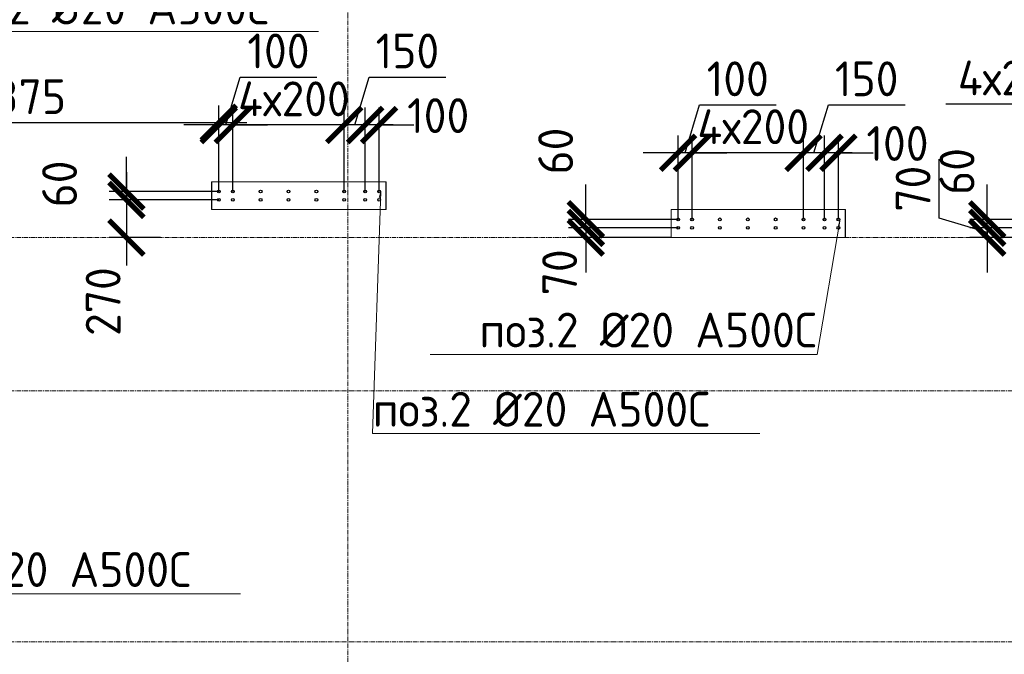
# Model space of a CAD drawing. Header units: millimetres. Extents: x -56135 to 1694203, y -446411 to -23139.
# Tile 247 of 256: x 999005 to 1006069, y -119390 to -114836. Entities that reach past the tile are written whole.
import ezdxf
from ezdxf import colors
from ezdxf.entities.mleader import LeaderData, LeaderLine
from ezdxf.math import Vec2, Vec3

# ---------------------------------------------------------------- set-up
doc = ezdxf.new("R2010")
doc.units = ezdxf.units.MM
for name, pattern in [('01 Штриховая _4 мм_', [6, 3.5, -2.5]), ('______5', [1100, 800, -100, 100, -100]), ('HIDDEN2', [4.7625, 3.175, -1.5875]), ('осевая', [50.8, 31.75, -6.35, 6.35, -6.35])]:
    doc.linetypes.add(name, pattern=pattern)
for name, color, linetype, lineweight in [('1 Стены', 3, 'Continuous', 30), ('Оси', 40, '______5', 18), ('подоснова', 151, 'Continuous', 5), ('РАЗМЕРЫ', 1, 'Continuous', 9), ('СТЕНЫ', 3, 'Continuous', 30)]:
    doc.layers.add(name, color=color, linetype=linetype, lineweight=lineweight)
doc.styles.add('GOST-2.304_Type-B', font='GOST_Common.ttf')
doc.dimstyles.new('СПДС', dxfattribs={"dimscale": 100, "dimtxt": 2.5, "dimasz": 2.5, "dimexe": 1.25, "dimexo": 0, "dimtad": 1, "dimdec": 0, "dimtxsty": 'GOST-2.304_Type-B', "dimblk": 'ARCHTICK', "dimcen": 2.5, "dimdle": 2, "dimadec": 0, "dimazin": 2, "dimtfac": 0.75, "dimtdec": 0, "dimtmove": 1, "dimatfit": 3, "dimfxl": 1, "dimtolj": 1, "dimarcsym": 1})

# ---------------------------------------------------------------- blocks, each defined once
blk = doc.blocks.new('оси 2.2-2.3')
at = {"layer": 'Оси', "color": 16, "linetype": 'осевая', "lineweight": 0, "transparency": 33554687}
for p, q in [((515054.9, -104267.9), (515054.9, -134893.5)), ((468076.3, -116595.4), (524372.9, -116595.4)), ((468076.3, -117695.4), (524372.9, -117695.4)), ((468076.3, -119495.4), (524372.9, -119495.4))]:
    blk.add_line(p, q, dxfattribs=at)
blk = doc.blocks.new('стены тп')
at = {"layer": '1 Стены', "color": 252, "linetype": 'HIDDEN2', "lineweight": 0, "true_color": 0x939598}
for p, q in [((903464.2, -197225.5), (902214.2, -197225.5)), ((902214.2, -197225.5), (902214.2, -197425.5)), ((903464.2, -197425.5), (903464.2, -197225.5)), ((902214.2, -197425.5), (903464.2, -197425.5)), ((906760.4, -197425.6), (905510.6, -197425.6)), ((905510.6, -197425.6), (905510.6, -197545.6)), ((906760.4, -197545.6), (906760.4, -197425.6)), ((905510.6, -197545.6), (905510.6, -197625.6)), ((906760.4, -197625.6), (906760.4, -197545.6)), ((905510.6, -197625.6), (906760.4, -197625.6))]:
    blk.add_line(p, q, dxfattribs=at)
blk = doc.blocks.new('_None')
blk = doc.blocks.new('_ArchTick')
at = {"color": 0, "linetype": 'ByBlock', "const_width": 0.15}
blk.add_lwpolyline([(-0.5, -0.5), (0.5, 0.5)], dxfattribs=at)
blk = doc.blocks.new('*D326')
at = {"layer": 'DEFPOINTS', "color": 0, "transparency": 16777216}
for p in [(997558.3, -115576.1), (997558.3, -115701, -360), (1000433.3, -116069.1)]:
    blk.add_point(p, dxfattribs=at)
at = {"layer": 'РАЗМЕРЫ', "color": 0, "lineweight": -2, "transparency": 16777216}
for p, q in [((997558.3, -115701), (997558.3, -115451.1)), ((1000433.3, -116069.1), (1000433.3, -115451.1)), ((1000633.3, -115576.1), (997358.3, -115576.1))]:
    blk.add_line(p, q, dxfattribs=at)
at = {"layer": 'РАЗМЕРЫ', "color": 0, "lineweight": -2, "transparency": 16777216, "xscale": 250, "yscale": 250, "zscale": 250, "rotation": 180}
blk.add_blockref('_ArchTick', (997558.3, -115576.1), dxfattribs=at)
at = {"layer": 'РАЗМЕРЫ', "color": 0, "lineweight": -2, "transparency": 16777216, "xscale": 250, "yscale": 250, "zscale": 250}
blk.add_blockref('_ArchTick', (1000433.3, -115576.1), dxfattribs=at)
at = {"layer": 'РАЗМЕРЫ', "color": 0, "transparency": 16777216, "insert": (998995.8, -115388.6), "char_height": 250, "attachment_point": 5, "style": 'GOST-2.304_Type-B'}
blk.add_mtext('\\A1;2875', dxfattribs=at)
blk = doc.blocks.new('*D373')
at = {"layer": 'DEFPOINTS', "color": 0, "transparency": 16777216}
for p in [(1003066, -116269.2), (1003728.3, -116269.2), (1003728.3, -116329.5)]:
    blk.add_point(p, dxfattribs=at)
at = {"layer": 'РАЗМЕРЫ', "color": 0, "lineweight": -2, "transparency": 16777216}
for p, q in [((1003066, -116269.2), (1003066, -116019.2)), ((1003728.3, -116269.2), (1002941, -116269.2)), ((1003728.3, -116329.5), (1002941, -116329.5)), ((1003066, -116329.5), (1003066, -116269.2)), ((1003066, -116329.5), (1003066, -116579.5))]:
    blk.add_line(p, q, dxfattribs=at)
at = {"layer": 'РАЗМЕРЫ', "color": 0, "lineweight": -2, "transparency": 16777216, "xscale": 250, "yscale": 250, "zscale": 250}
for p, rotation in [((1003066, -116269.2), 270), ((1003066, -116329.5), 90)]:
    blk.add_blockref('_ArchTick', p, dxfattribs=dict(at, rotation=rotation))
at = {"layer": 'РАЗМЕРЫ', "color": 0, "transparency": 16777216, "insert": (1002849.9, -115778.9), "char_height": 250, "attachment_point": 5, "rotation": 90, "style": 'GOST-2.304_Type-B'}
blk.add_mtext('\\A1;60', dxfattribs=at)
blk = doc.blocks.new('*D541')
at = {"layer": 'DEFPOINTS', "color": 0, "transparency": 16777216}
for p in [(1004778.3, -115791.8), (1004778.3, -116269.2), (1004878.3, -116269.2)]:
    blk.add_point(p, dxfattribs=at)
at = {"layer": 'РАЗМЕРЫ', "color": 0, "lineweight": -2, "transparency": 16777216}
for p, q in [((1004778.3, -116269.2), (1004778.3, -115666.8)), ((1004878.3, -116269.2), (1004878.3, -115666.8)), ((1004778.3, -115791.8), (1004528.3, -115791.8)), ((1004878.3, -115791.8), (1004778.3, -115791.8)), ((1004878.3, -115791.8), (1005128.3, -115791.8))]:
    blk.add_line(p, q, dxfattribs=at)
at = {"layer": 'РАЗМЕРЫ', "color": 0, "lineweight": -2, "transparency": 16777216, "xscale": 250, "yscale": 250, "zscale": 250}
blk.add_blockref('_ArchTick', (1004778.3, -115791.8), dxfattribs=at)
at = {"layer": 'РАЗМЕРЫ', "color": 0, "lineweight": -2, "transparency": 16777216, "xscale": 250, "yscale": 250, "zscale": 250, "rotation": 180}
blk.add_blockref('_ArchTick', (1004878.3, -115791.8), dxfattribs=at)
at = {"layer": 'РАЗМЕРЫ', "color": 0, "transparency": 16777216, "insert": (1005302.2, -115724.5), "char_height": 250, "attachment_point": 5, "style": 'GOST-2.304_Type-B'}
blk.add_mtext('\\A1;100', dxfattribs=at)
blk = doc.blocks.new('*D542')
at = {"layer": 'DEFPOINTS', "color": 0, "transparency": 16777216}
for p in [(1004628.3, -115791.8), (1004628.3, -116269.2), (1004778.3, -116269.2)]:
    blk.add_point(p, dxfattribs=at)
at = {"layer": 'РАЗМЕРЫ', "color": 0, "lineweight": -2, "transparency": 16777216}
for p, q in [((1004703.3, -115791.8), (1004806.4, -115448.1)), ((1004806.4, -115448.1), (1005356.4, -115448.1)), ((1004628.3, -116269.2), (1004628.3, -115666.8)), ((1004778.3, -116269.2), (1004778.3, -115666.8)), ((1004978.3, -115791.8), (1004428.3, -115791.8))]:
    blk.add_line(p, q, dxfattribs=at)
at = {"layer": 'РАЗМЕРЫ', "color": 0, "lineweight": -2, "transparency": 16777216, "xscale": 250, "yscale": 250, "zscale": 250, "rotation": 180}
blk.add_blockref('_ArchTick', (1004628.3, -115791.8), dxfattribs=at)
at = {"layer": 'РАЗМЕРЫ', "color": 0, "lineweight": -2, "transparency": 16777216, "xscale": 250, "yscale": 250, "zscale": 250}
blk.add_blockref('_ArchTick', (1004778.3, -115791.8), dxfattribs=at)
at = {"layer": 'РАЗМЕРЫ', "color": 0, "transparency": 16777216, "insert": (1005081.4, -115260.6), "char_height": 250, "attachment_point": 5, "style": 'GOST-2.304_Type-B'}
blk.add_mtext('\\A1;150', dxfattribs=at)
blk = doc.blocks.new('*D543')
at = {"layer": 'DEFPOINTS', "color": 0, "transparency": 16777216}
for p in [(1003828.3, -115791.8), (1003828.3, -116269.2), (1004628.3, -116269.2)]:
    blk.add_point(p, dxfattribs=at)
at = {"layer": 'РАЗМЕРЫ', "color": 0, "lineweight": -2, "transparency": 16777216}
for p, q in [((1003828.3, -116269.2), (1003828.3, -115666.8)), ((1004628.3, -116269.2), (1004628.3, -115666.8)), ((1004828.3, -115791.8), (1003628.3, -115791.8))]:
    blk.add_line(p, q, dxfattribs=at)
at = {"layer": 'РАЗМЕРЫ', "color": 0, "lineweight": -2, "transparency": 16777216, "xscale": 250, "yscale": 250, "zscale": 250, "rotation": 180}
blk.add_blockref('_ArchTick', (1003828.3, -115791.8), dxfattribs=at)
at = {"layer": 'РАЗМЕРЫ', "color": 0, "lineweight": -2, "transparency": 16777216, "xscale": 250, "yscale": 250, "zscale": 250}
blk.add_blockref('_ArchTick', (1004628.3, -115791.8), dxfattribs=at)
at = {"layer": 'РАЗМЕРЫ', "color": 0, "transparency": 16777216, "insert": (1004267.3, -115604.3), "char_height": 250, "attachment_point": 5, "style": 'GOST-2.304_Type-B'}
blk.add_mtext('\\A1;4х200', dxfattribs=at)
blk = doc.blocks.new('*D544')
at = {"layer": 'DEFPOINTS', "color": 0, "transparency": 16777216}
for p in [(1003728.3, -115791.8), (1003728.3, -116269.2), (1003828.3, -116269.2)]:
    blk.add_point(p, dxfattribs=at)
at = {"layer": 'РАЗМЕРЫ', "color": 0, "lineweight": -2, "transparency": 16777216}
for p, q in [((1003778.3, -115791.8), (1003881.4, -115448.1)), ((1003881.4, -115448.1), (1004431.4, -115448.1)), ((1003728.3, -116269.2), (1003728.3, -115666.8)), ((1003828.3, -116269.2), (1003828.3, -115666.8)), ((1003728.3, -115791.8), (1003478.3, -115791.8)), ((1003828.3, -115791.8), (1003728.3, -115791.8)), ((1003828.3, -115791.8), (1003728.3, -115791.8)), ((1003828.3, -115791.8), (1004078.3, -115791.8))]:
    blk.add_line(p, q, dxfattribs=at)
at = {"layer": 'РАЗМЕРЫ', "color": 0, "lineweight": -2, "transparency": 16777216, "xscale": 250, "yscale": 250, "zscale": 250}
blk.add_blockref('_ArchTick', (1003728.3, -115791.8), dxfattribs=at)
at = {"layer": 'РАЗМЕРЫ', "color": 0, "lineweight": -2, "transparency": 16777216, "xscale": 250, "yscale": 250, "zscale": 250, "rotation": 180}
blk.add_blockref('_ArchTick', (1003828.3, -115791.8), dxfattribs=at)
at = {"layer": 'РАЗМЕРЫ', "color": 0, "transparency": 16777216, "insert": (1004156.4, -115260.6), "char_height": 250, "attachment_point": 5, "style": 'GOST-2.304_Type-B'}
blk.add_mtext('\\A1;100', dxfattribs=at)
blk = doc.blocks.new('*D372')
at = {"layer": 'DEFPOINTS', "color": 0, "transparency": 16777216}
for p in [(999771, -116069.2), (1000433.3, -116069.2), (1000433.3, -116129.5)]:
    blk.add_point(p, dxfattribs=at)
at = {"layer": 'РАЗМЕРЫ', "color": 0, "lineweight": -2, "transparency": 16777216}
for p, q in [((999771, -116069.2), (999771, -115819.2)), ((1000433.3, -116069.2), (999646, -116069.2)), ((999771, -116129.5), (999771, -116069.2)), ((1000433.3, -116129.5), (999646, -116129.5)), ((999771, -116129.5), (999771, -116379.5))]:
    blk.add_line(p, q, dxfattribs=at)
at = {"layer": 'РАЗМЕРЫ', "color": 0, "lineweight": -2, "transparency": 16777216, "xscale": 250, "yscale": 250, "zscale": 250}
for p, rotation in [((999771, -116069.2), 270), ((999771, -116129.5), 90)]:
    blk.add_blockref('_ArchTick', p, dxfattribs=dict(at, rotation=rotation))
at = {"layer": 'РАЗМЕРЫ', "color": 0, "transparency": 16777216, "insert": (999291, -116014.9), "char_height": 250, "attachment_point": 5, "rotation": 90, "style": 'GOST-2.304_Type-B'}
blk.add_mtext('\\A1;60', dxfattribs=at)
blk = doc.blocks.new('*D545')
at = {"layer": 'DEFPOINTS', "color": 0, "transparency": 16777216}
for p in [(1001483.3, -115591.8), (1001483.3, -116069.2), (1001583.3, -116069.2)]:
    blk.add_point(p, dxfattribs=at)
at = {"layer": 'РАЗМЕРЫ', "color": 0, "lineweight": -2, "transparency": 16777216}
for p, q in [((1001483.3, -116069.2), (1001483.3, -115466.8)), ((1001583.3, -116069.2), (1001583.3, -115466.8)), ((1001483.3, -115591.8), (1001233.3, -115591.8)), ((1001583.3, -115591.8), (1001483.3, -115591.8)), ((1001583.3, -115591.8), (1001833.3, -115591.8))]:
    blk.add_line(p, q, dxfattribs=at)
at = {"layer": 'РАЗМЕРЫ', "color": 0, "lineweight": -2, "transparency": 16777216, "xscale": 250, "yscale": 250, "zscale": 250}
blk.add_blockref('_ArchTick', (1001483.3, -115591.8), dxfattribs=at)
at = {"layer": 'РАЗМЕРЫ', "color": 0, "lineweight": -2, "transparency": 16777216, "xscale": 250, "yscale": 250, "zscale": 250, "rotation": 180}
blk.add_blockref('_ArchTick', (1001583.3, -115591.8), dxfattribs=at)
at = {"layer": 'РАЗМЕРЫ', "color": 0, "transparency": 16777216, "insert": (1002007.2, -115524.5), "char_height": 250, "attachment_point": 5, "style": 'GOST-2.304_Type-B'}
blk.add_mtext('\\A1;100', dxfattribs=at)
blk = doc.blocks.new('*D546')
at = {"layer": 'DEFPOINTS', "color": 0, "transparency": 16777216}
for p in [(1001333.3, -115591.8), (1001333.3, -116069.2), (1001483.3, -116069.2)]:
    blk.add_point(p, dxfattribs=at)
at = {"layer": 'РАЗМЕРЫ', "color": 0, "lineweight": -2, "transparency": 16777216}
for p, q in [((1001408.3, -115591.8), (1001511.4, -115248.1)), ((1001511.4, -115248.1), (1002061.4, -115248.1)), ((1001333.3, -116069.2), (1001333.3, -115466.8)), ((1001483.3, -116069.2), (1001483.3, -115466.8)), ((1001683.3, -115591.8), (1001133.3, -115591.8))]:
    blk.add_line(p, q, dxfattribs=at)
at = {"layer": 'РАЗМЕРЫ', "color": 0, "lineweight": -2, "transparency": 16777216, "xscale": 250, "yscale": 250, "zscale": 250, "rotation": 180}
blk.add_blockref('_ArchTick', (1001333.3, -115591.8), dxfattribs=at)
at = {"layer": 'РАЗМЕРЫ', "color": 0, "lineweight": -2, "transparency": 16777216, "xscale": 250, "yscale": 250, "zscale": 250}
blk.add_blockref('_ArchTick', (1001483.3, -115591.8), dxfattribs=at)
at = {"layer": 'РАЗМЕРЫ', "color": 0, "transparency": 16777216, "insert": (1001786.4, -115060.6), "char_height": 250, "attachment_point": 5, "style": 'GOST-2.304_Type-B'}
blk.add_mtext('\\A1;150', dxfattribs=at)
blk = doc.blocks.new('*D547')
at = {"layer": 'DEFPOINTS', "color": 0, "transparency": 16777216}
for p in [(1000533.3, -115591.8), (1000533.3, -116069.2), (1001333.3, -116069.2)]:
    blk.add_point(p, dxfattribs=at)
at = {"layer": 'РАЗМЕРЫ', "color": 0, "lineweight": -2, "transparency": 16777216}
for p, q in [((1000533.3, -116069.2), (1000533.3, -115466.8)), ((1001333.3, -116069.2), (1001333.3, -115466.8)), ((1001533.3, -115591.8), (1000333.3, -115591.8))]:
    blk.add_line(p, q, dxfattribs=at)
at = {"layer": 'РАЗМЕРЫ', "color": 0, "lineweight": -2, "transparency": 16777216, "xscale": 250, "yscale": 250, "zscale": 250, "rotation": 180}
blk.add_blockref('_ArchTick', (1000533.3, -115591.8), dxfattribs=at)
at = {"layer": 'РАЗМЕРЫ', "color": 0, "lineweight": -2, "transparency": 16777216, "xscale": 250, "yscale": 250, "zscale": 250}
blk.add_blockref('_ArchTick', (1001333.3, -115591.8), dxfattribs=at)
at = {"layer": 'РАЗМЕРЫ', "color": 0, "transparency": 16777216, "insert": (1000972.3, -115404.3), "char_height": 250, "attachment_point": 5, "style": 'GOST-2.304_Type-B'}
blk.add_mtext('\\A1;4х200', dxfattribs=at)
blk = doc.blocks.new('*D548')
at = {"layer": 'DEFPOINTS', "color": 0, "transparency": 16777216}
for p in [(1000433.3, -115591.8), (1000433.3, -116069.2), (1000533.3, -116069.2)]:
    blk.add_point(p, dxfattribs=at)
at = {"layer": 'РАЗМЕРЫ', "color": 0, "lineweight": -2, "transparency": 16777216}
for p, q in [((1000483.3, -115591.8), (1000586.4, -115248.1)), ((1000586.4, -115248.1), (1001136.4, -115248.1)), ((1000433.3, -116069.2), (1000433.3, -115466.8)), ((1000533.3, -116069.2), (1000533.3, -115466.8)), ((1000433.3, -115591.8), (1000183.3, -115591.8)), ((1000533.3, -115591.8), (1000433.3, -115591.8)), ((1000533.3, -115591.8), (1000433.3, -115591.8)), ((1000533.3, -115591.8), (1000783.3, -115591.8))]:
    blk.add_line(p, q, dxfattribs=at)
at = {"layer": 'РАЗМЕРЫ', "color": 0, "lineweight": -2, "transparency": 16777216, "xscale": 250, "yscale": 250, "zscale": 250}
blk.add_blockref('_ArchTick', (1000433.3, -115591.8), dxfattribs=at)
at = {"layer": 'РАЗМЕРЫ', "color": 0, "lineweight": -2, "transparency": 16777216, "xscale": 250, "yscale": 250, "zscale": 250, "rotation": 180}
blk.add_blockref('_ArchTick', (1000533.3, -115591.8), dxfattribs=at)
at = {"layer": 'РАЗМЕРЫ', "color": 0, "transparency": 16777216, "insert": (1000861.4, -115060.6), "char_height": 250, "attachment_point": 5, "style": 'GOST-2.304_Type-B'}
blk.add_mtext('\\A1;100', dxfattribs=at)
blk = doc.blocks.new('*D557')
at = {"layer": 'DEFPOINTS', "color": 0, "transparency": 16777216}
for p in [(1000433.3, -116129.5, 360), (999771, -116399.2), (1000014.1, -116399.2)]:
    blk.add_point(p, dxfattribs=at)
at = {"layer": 'РАЗМЕРЫ', "color": 0, "lineweight": -2, "transparency": 16777216}
for p, q in [((999771, -115929.5), (999771, -116599.2)), ((1000433.3, -116129.5), (999646, -116129.5)), ((1000014.1, -116399.2), (999646, -116399.2))]:
    blk.add_line(p, q, dxfattribs=at)
at = {"layer": 'РАЗМЕРЫ', "color": 0, "lineweight": -2, "transparency": 16777216, "xscale": 250, "yscale": 250, "zscale": 250}
for p, rotation in [((999771, -116129.5), 90), ((999771, -116399.2), 270)]:
    blk.add_blockref('_ArchTick', p, dxfattribs=dict(at, rotation=rotation))
at = {"layer": 'РАЗМЕРЫ', "color": 0, "transparency": 16777216, "insert": (999603.7, -116859), "char_height": 250, "attachment_point": 5, "rotation": 90, "style": 'GOST-2.304_Type-B'}
blk.add_mtext('\\A1;270', dxfattribs=at)
blk = doc.blocks.new('*D687')
at = {"layer": 'DEFPOINTS', "color": 0, "transparency": 16777216}
for p in [(1007408.2, -115842.6), (1006608.2, -116268.8, -16.6), (1007408.2, -116268.8, -16.6)]:
    blk.add_point(p, dxfattribs=at)
at = {"layer": 'РАЗМЕРЫ', "color": 0, "lineweight": -2, "transparency": 16777216}
for p, q in [((1006623.1, -115441.7), (1005648.1, -115441.7)), ((1007008.2, -115842.6), (1006623.1, -115441.7)), ((1006608.2, -116268.8), (1006608.2, -115717.6)), ((1007408.2, -116268.8), (1007408.2, -115717.6)), ((1006408.2, -115842.6), (1007608.2, -115842.6))]:
    blk.add_line(p, q, dxfattribs=at)
at = {"layer": 'РАЗМЕРЫ', "color": 0, "lineweight": -2, "transparency": 16777216, "xscale": 250, "yscale": 250, "zscale": 250, "rotation": 180}
blk.add_blockref('_ArchTick', (1006608.2, -115842.6), dxfattribs=at)
at = {"layer": 'РАЗМЕРЫ', "color": 0, "lineweight": -2, "transparency": 16777216, "xscale": 250, "yscale": 250, "zscale": 250}
blk.add_blockref('_ArchTick', (1007408.2, -115842.6), dxfattribs=at)
at = {"layer": 'РАЗМЕРЫ', "color": 0, "transparency": 16777216, "insert": (1006135.6, -115254.2), "char_height": 250, "attachment_point": 5, "style": 'GOST-2.304_Type-B'}
blk.add_mtext('\\A1;4х200', dxfattribs=at)
blk = doc.blocks.new('*D437')
at = {"layer": 'DEFPOINTS', "color": 0, "transparency": 16777216}
for p in [(1005945.7, -116269.2), (1006608, -116269.2), (1006608, -116329.5)]:
    blk.add_point(p, dxfattribs=at)
at = {"layer": 'РАЗМЕРЫ', "color": 0, "lineweight": -2, "transparency": 16777216}
for p, q in [((1005945.7, -116269.2), (1005945.7, -116019.2)), ((1006608, -116269.2), (1005820.7, -116269.2)), ((1006608, -116329.5), (1005820.7, -116329.5)), ((1005945.7, -116329.5), (1005945.7, -116269.2)), ((1005945.7, -116329.5), (1005945.7, -116579.5))]:
    blk.add_line(p, q, dxfattribs=at)
at = {"layer": 'РАЗМЕРЫ', "color": 0, "lineweight": -2, "transparency": 16777216, "xscale": 250, "yscale": 250, "zscale": 250}
for p, rotation in [((1005945.7, -116269.2), 270), ((1005945.7, -116329.5), 90)]:
    blk.add_blockref('_ArchTick', p, dxfattribs=dict(at, rotation=rotation))
at = {"layer": 'РАЗМЕРЫ', "color": 0, "transparency": 16777216, "insert": (1005729.6, -115925.2), "char_height": 250, "attachment_point": 5, "rotation": 90, "style": 'GOST-2.304_Type-B'}
blk.add_mtext('\\A1;60', dxfattribs=at)
blk = doc.blocks.new('стены  тп')
at = {"layer": 'СТЕНЫ', "color": 251, "linetype": '01 Штриховая _4 мм_', "lineweight": 0, "true_color": 0x636466}
for p, q in [((583586.9, -326325.6, 3100), (582336.9, -326325.6, 3100)), ((582336.9, -326325.6, 3100), (582336.9, -326525.6, 3100)), ((583586.9, -326525.6, 3100), (583586.9, -326325.6, 3100)), ((582336.9, -326525.6, 3100), (583586.9, -326525.6, 3100)), ((586882.1, -326525.7, 3100), (585632.3, -326525.7, 3100)), ((585632.3, -326525.7, 3100), (585632.3, -326645.7, 3100)), ((586882.1, -326645.7, 3100), (586882.1, -326525.7, 3100)), ((585632.3, -326645.7, 3100), (585632.3, -326725.7, 3100)), ((586882.1, -326725.7, 3100), (586882.1, -326645.7, 3100)), ((585632.3, -326725.7, 3100), (586882.1, -326725.7, 3100))]:
    blk.add_line(p, q, dxfattribs=at)
blk = doc.blocks.new('*D1457')
at = {"layer": 'DEFPOINTS', "color": 0, "transparency": 16777216}
for p in [(1003728.3, -116329.5), (1003066, -116399.1), (1003678.3, -116399.1, -360)]:
    blk.add_point(p, dxfattribs=at)
at = {"layer": 'РАЗМЕРЫ', "color": 0, "lineweight": -2, "transparency": 16777216}
for p, q in [((1003066, -116329.5), (1003066, -116079.5)), ((1003728.3, -116329.5), (1002941, -116329.5)), ((1003066, -116329.5), (1003066, -116399.1)), ((1003678.3, -116399.1), (1002941, -116399.1)), ((1003066, -116399.1), (1003066, -116649.1))]:
    blk.add_line(p, q, dxfattribs=at)
at = {"layer": 'РАЗМЕРЫ', "color": 0, "lineweight": -2, "transparency": 16777216, "xscale": 250, "yscale": 250, "zscale": 250}
for p, rotation in [((1003066, -116329.5), 270), ((1003066, -116399.1), 90)]:
    blk.add_blockref('_ArchTick', p, dxfattribs=dict(at, rotation=rotation))
at = {"layer": 'РАЗМЕРЫ', "color": 0, "transparency": 16777216, "insert": (1002878.5, -116649.1), "char_height": 250, "attachment_point": 5, "rotation": 90, "style": 'GOST-2.304_Type-B'}
blk.add_mtext('\\A1;70', dxfattribs=at)
blk = doc.blocks.new('*D1458')
at = {"layer": 'DEFPOINTS', "color": 0, "transparency": 16777216}
for p in [(1006608, -116329.5, 360), (1005945.7, -116399.2), (1006157.7, -116399.2)]:
    blk.add_point(p, dxfattribs=at)
at = {"layer": 'РАЗМЕРЫ', "color": 0, "lineweight": -2, "transparency": 16777216}
for p, q in [((1005601.9, -116261.2), (1005601.9, -115837.3)), ((1005945.7, -116329.5), (1005945.7, -116079.5)), ((1005945.7, -116364.3), (1005601.9, -116261.2)), ((1006608, -116329.5), (1005820.7, -116329.5)), ((1005945.7, -116329.5), (1005945.7, -116399.2)), ((1005945.7, -116329.5), (1005945.7, -116399.2)), ((1006157.7, -116399.2), (1005820.7, -116399.2)), ((1005945.7, -116399.2), (1005945.7, -116649.2))]:
    blk.add_line(p, q, dxfattribs=at)
at = {"layer": 'РАЗМЕРЫ', "color": 0, "lineweight": -2, "transparency": 16777216, "xscale": 250, "yscale": 250, "zscale": 250}
for p, rotation in [((1005945.7, -116329.5), 270), ((1005945.7, -116399.2), 90)]:
    blk.add_blockref('_ArchTick', p, dxfattribs=dict(at, rotation=rotation))
at = {"layer": 'РАЗМЕРЫ', "color": 0, "transparency": 16777216, "insert": (1005414.4, -116049.3), "char_height": 250, "attachment_point": 5, "rotation": 90, "style": 'GOST-2.304_Type-B'}
blk.add_mtext('\\A1;70', dxfattribs=at)

msp = doc.modelspace()

# ---------------------------------------------------------------- linework, layer by layer
at = {"layer": '1 Стены', "color": 252, "lineweight": 0, "true_color": 0x939598}
for p, q in [((1001633.3, -115999.1), (1000383.3, -115999.1)), ((1000383.3, -115999.1), (1000383.3, -116199.1)), ((1000383.3, -116199.1), (1000383.3, -115999.1)), ((1001633.3, -116199.1), (1001633.3, -115999.1)), ((1000383.3, -116199.1), (1001633.3, -116199.1)), ((1003678.3, -116399.1, -360), (1003678.3, -116199.1, -360)), ((1003678.3, -116199.1, -360), (1004928.3, -116199.1, -360)), ((1003678.3, -116399.1, -360), (1003678.3, -116199.1, -360)), ((1004928.3, -116199.1, -360), (1004928.3, -116399.1, -360)), ((1004928.3, -116399.1, -360), (1003678.3, -116399.1, -360))]:
    msp.add_line(p, q, dxfattribs=at)
at = {"layer": 'РАЗМЕРЫ', "color": 6, "linetype": 'Continuous', "lineweight": 30}
for centre in [(1000433.3, -116069.2), (1000433.3, -116129.5), (1000533.3, -116069.2), (1000533.3, -116129.5), (1000733.3, -116069.2), (1000733.3, -116129.5), (1000933.3, -116069.2), (1000933.3, -116129.5), (1001133.3, -116069.2), (1001133.3, -116129.5), (1001333.3, -116069.2), (1001333.3, -116129.5), (1001483.3, -116069.2), (1001483.3, -116129.5), (1001583.3, -116069.2), (1001583.3, -116129.5), (1003728.3, -116269.2, -360), (1003828.3, -116269.2, -360), (1004028.3, -116269.2, -360), (1004228.3, -116269.2, -360), (1004428.3, -116269.2, -360), (1004628.3, -116269.2, -360), (1004778.3, -116269.2, -360), (1004878.3, -116269.2, -360), (1003728.3, -116329.5, -360), (1003828.3, -116329.5, -360), (1004028.3, -116329.5, -360), (1004228.3, -116329.5, -360), (1004428.3, -116329.5, -360), (1004628.3, -116329.5, -360), (1004778.3, -116329.5, -360), (1004878.3, -116329.5, -360)]:
    msp.add_circle(centre, 10, dxfattribs=at)

# ---------------------------------------------------------------- block references
at = {"layer": 'РАЗМЕРЫ', "color": 1}
for name, p in [('оси 2.2-2.3', (486303.3, 196.2)), ('стены тп', (98167.6, 81226.5))]:
    msp.add_blockref(name, p, dxfattribs=at)
at = {"layer": 'РАЗМЕРЫ'}
msp.add_blockref('стены  тп', (418045.9, 210326.6, -3100), dxfattribs=at)

# ---------------------------------------------------------------- dimensions: what is measured, and where the dimension line sits
at = {"layer": 'РАЗМЕРЫ', "color": 1}
for base, p1, p2, picture, middle in [((1000433.3, -115591.8), (1000533.3, -116069.2), (1000433.3, -116069.2), '*D548', (1000648.9, -115060.6)), ((1001333.3, -115591.8), (1001483.3, -116069.2), (1001333.3, -116069.2), '*D546', (1001573.9, -115060.6)), ((1003728.3, -115791.8, -360), (1003828.3, -116269.2, -360), (1003728.3, -116269.2, -360), '*D544', (1003943.9, -115260.6, -360)), ((1004628.3, -115791.8, -360), (1004778.3, -116269.2, -360), (1004628.3, -116269.2, -360), '*D542', (1004868.9, -115260.6, -360))]:
    dim = msp.add_linear_dim(base=base, p1=p1, p2=p2, dimstyle='СПДС', dxfattribs=at)
    dim.commit()
    dim.dimension.update_dxf_attribs({"geometry": picture, "text_midpoint": middle})
for base, p1, p2, picture, middle in [((1007408.2, -115842.6), (1006608.2, -116268.8, -16.6), (1007408.2, -116268.8, -16.6), '*D687', (1006560.6, -115441.7)), ((1000533.3, -115591.8), (1001333.3, -116069.2), (1000533.3, -116069.2), '*D547', (1000972.3, -115591.8)), ((1003828.3, -115791.8, -360), (1004628.3, -116269.2, -360), (1003828.3, -116269.2, -360), '*D543', (1004267.3, -115791.8, -360))]:
    dim = msp.add_linear_dim(base=base, p1=p1, p2=p2, text='4х200', dimstyle='СПДС', dxfattribs=at)
    dim.commit()
    dim.dimension.update_dxf_attribs({"geometry": picture, "text_midpoint": middle, "dimtype": 160})
at = {"layer": 'РАЗМЕРЫ'}
dim = msp.add_linear_dim(base=(997558.3, -115576.1), p1=(1000433.3, -116069.1), p2=(997558.3, -115701, -360), dimstyle='СПДС', dxfattribs=at)
dim.commit()
dim.dimension.update_dxf_attribs({"geometry": '*D326', "text_midpoint": (998995.8, -115388.6)})
at = {"layer": 'РАЗМЕРЫ', "color": 1}
for base, p1, p2, picture, middle in [((1001483.3, -115591.8), (1001583.3, -116069.2), (1001483.3, -116069.2), '*D545', (1002007.2, -115712)), ((1004778.3, -115791.8, -360), (1004878.3, -116269.2, -360), (1004778.3, -116269.2, -360), '*D541', (1005302.2, -115912, -360))]:
    dim = msp.add_linear_dim(base=base, p1=p1, p2=p2, dimstyle='СПДС', dxfattribs=at)
    dim.commit()
    dim.dimension.update_dxf_attribs({"geometry": picture, "text_midpoint": middle, "dimtype": 160})
at = {"layer": 'РАЗМЕРЫ'}
for base, p1, p2, picture, middle in [((1003066, -116269.2), (1003728.3, -116329.5), (1003728.3, -116269.2), '*D373', (1003037.4, -115778.9)), ((1005945.7, -116269.2, 360), (1006608, -116329.5, 360), (1006608, -116269.2, 360), '*D437', (1005917.1, -115925.2, 360)), ((999771, -116069.2, 360), (1000433.3, -116129.5, 360), (1000433.3, -116069.2, 360), '*D372', (999478.5, -116014.9, 360)), ((1003066, -116399.1), (1003728.3, -116329.5), (1003678.3, -116399.1, -360), '*D1457', (1003066, -116649.1))]:
    dim = msp.add_linear_dim(base=base, p1=p1, p2=p2, angle=90, dimstyle='СПДС', dxfattribs=at)
    dim.commit()
    dim.dimension.update_dxf_attribs({"geometry": picture, "text_midpoint": middle, "dimtype": 160})
dim = msp.add_linear_dim(base=(1005945.7, -116399.2), p1=(1006608, -116329.5, 360), p2=(1006157.7, -116399.2), angle=90, dimstyle='СПДС', dxfattribs=at)
dim.commit()
dim.dimension.update_dxf_attribs({"geometry": '*D1458', "text_midpoint": (1005414.4, -116198.7)})
at = {"layer": 'РАЗМЕРЫ', "color": 1}
dim = msp.add_linear_dim(base=(999771, -116399.2), p1=(1000433.3, -116129.5, 360), p2=(1000014.1, -116399.2), angle=90, dimstyle='СПДС', dxfattribs=at)
dim.commit()
dim.dimension.update_dxf_attribs({"geometry": '*D557', "text_midpoint": (999791.2, -116859), "dimtype": 160})

# ---------------------------------------------------------------- leaders
at = {"layer": 'подоснова', "color": 4, "ltscale": 0.3}
ml = msp.add_multileader_mtext('Standard', dxfattribs=at)
ml.set_content('{\\C2;поз.2 %%C20 А500С }', color=4, style='GOST-2.304_Type-B')
ml.set_leader_properties(color=256, linetype='ByLayer', lineweight=15)
ml.set_arrow_properties(name='NONE')
ml.build(insert=Vec2(0, 0))
ml.multileader.update_dxf_attribs({"text_left_attachment_type": 6, "text_right_attachment_type": 6, "dogleg_length": 0.1, "arrow_head_size": 18})
ctx = ml.context
ctx.base_point, ctx.char_height, ctx.arrow_head_size, ctx.landing_gap_size, ctx.plane_origin = Vec3(998372.8, -114920.4, 360), 250, 18, 20, Vec3(1002674.5, -115193.9, 360)
ctx.left_attachment, ctx.right_attachment, ctx.text_align_type = 6, 6, 1
notes = []
notes.append((ctx, [(1, (1, 1, 0), (998372.7, -114920.4, 360), (1, 0), 0.1, [(1, [(997428, -114449.2, 360), (997500.8, -114448.6, 360)], 0, [])])]))
ctx.mtext.insert, ctx.mtext.width, ctx.mtext.alignment, ctx.mtext.flow_direction = Vec3(999584.7, -114620.4, 360), 4075.871, 2, 5
ml = msp.add_multileader_mtext('Standard', dxfattribs=at)
ml.set_content('{\\C2;поз.2 %%C20 А500С }', color=4, style='GOST-2.304_Type-B')
ml.set_leader_properties(color=256, linetype='ByLayer', lineweight=15)
ml.set_arrow_properties(name='NONE')
ml.build(insert=Vec2(0, 0))
ml.multileader.update_dxf_attribs({"text_left_attachment_type": 6, "text_right_attachment_type": 6, "dogleg_length": 0.1, "arrow_head_size": 18})
ctx = ml.context
ctx.base_point, ctx.char_height, ctx.arrow_head_size, ctx.landing_gap_size, ctx.plane_origin = Vec3(1001537.1, -117806.6, 360), 250, 18, 20, Vec3(1006769.5, -116813.9, 360)
ctx.left_attachment, ctx.right_attachment, ctx.text_align_type = 6, 6, 1
notes.append((ctx, [(1, (1, 1, 0), (1001537, -117806.6, 360), (1, 0), 0.1, [(1, [(1001583.3, -116117, 360), (1001595.8, -116068.6, 360)], 0, [])])]))
ctx.mtext.insert, ctx.mtext.width, ctx.mtext.alignment, ctx.mtext.flow_direction = Vec3(1002748.9, -117506.6, 360), 4075.871, 2, 5
ml = msp.add_multileader_mtext('Standard', dxfattribs=at)
ml.set_content('{\\C2;поз.2 %%C20 А500С }', color=4, style='GOST-2.304_Type-B')
ml.set_leader_properties(color=256, linetype='ByLayer', lineweight=15)
ml.set_arrow_properties(name='NONE')
ml.build(insert=Vec2(0, 0))
ml.multileader.update_dxf_attribs({"text_left_attachment_type": 6, "text_right_attachment_type": 6, "dogleg_length": 0.1, "arrow_head_size": 18})
ctx = ml.context
ctx.base_point, ctx.char_height, ctx.arrow_head_size, ctx.landing_gap_size, ctx.plane_origin = Vec3(1002302.5, -117238.2), 250, 18, 20, Vec3(1010064.5, -117013.9)
ctx.left_attachment, ctx.right_attachment, ctx.text_align_type = 6, 6, 1
notes.append((ctx, [(0, (1, 1, 0), (1004726.3, -117238.2), (-1, 0), 0.1, [(1, [(1004878.3, -116317), (1004890.8, -116268.6)], 0, [])])]))
ctx.mtext.insert, ctx.mtext.width, ctx.mtext.alignment, ctx.mtext.flow_direction = Vec3(1003514.4, -116938.2), 4075.871, 2, 5
ml = msp.add_multileader_mtext('Standard', dxfattribs=at)
ml.set_content('{\\C2;поз.2 %%C20 А500С }', color=4, style='GOST-2.304_Type-B')
ml.set_leader_properties(color=256, linetype='ByLayer', lineweight=15)
ml.set_arrow_properties(name='NONE')
ml.build(insert=Vec2(0, 0))
ml.multileader.update_dxf_attribs({"text_left_attachment_type": 6, "text_right_attachment_type": 6, "dogleg_length": 0.1, "arrow_head_size": 18})
ctx = ml.context
ctx.base_point, ctx.char_height, ctx.arrow_head_size, ctx.landing_gap_size, ctx.plane_origin = Vec3(997813.5, -118956.6, 360), 250, 18, 20, Vec3(1003045.9, -117964, 360)
ctx.left_attachment, ctx.right_attachment, ctx.text_align_type = 6, 6, 1
notes.append((ctx, [(1, (1, 1, 0), (997813.4, -118956.6, 360), (1, 0), 0.1, [(1, [(997859.7, -117267.1, 360), (997872.2, -117218.7, 360)], 0, [])])]))
ctx.mtext.insert, ctx.mtext.width, ctx.mtext.alignment, ctx.mtext.flow_direction = Vec3(999025.3, -118656.6, 360), 4075.871, 2, 5
for ctx, leaders in notes:
    for number, flags, end, landing, length, lines in leaders:
        leader = LeaderData()
        leader.index, (leader.has_last_leader_line, leader.has_dogleg_vector, leader.attachment_direction) = number, flags
        leader.last_leader_point, leader.dogleg_vector, leader.dogleg_length = Vec3(end), Vec3(landing), length
        for number, points, colour, breaks in lines:
            line = LeaderLine()
            line.index, line.vertices, line.color, line.breaks = number, Vec3.list(points), colors.encode_raw_color(colour), breaks
            leader.lines.append(line)
        ctx.leaders.append(leader)

doc.saveas('drawing.dxf')
